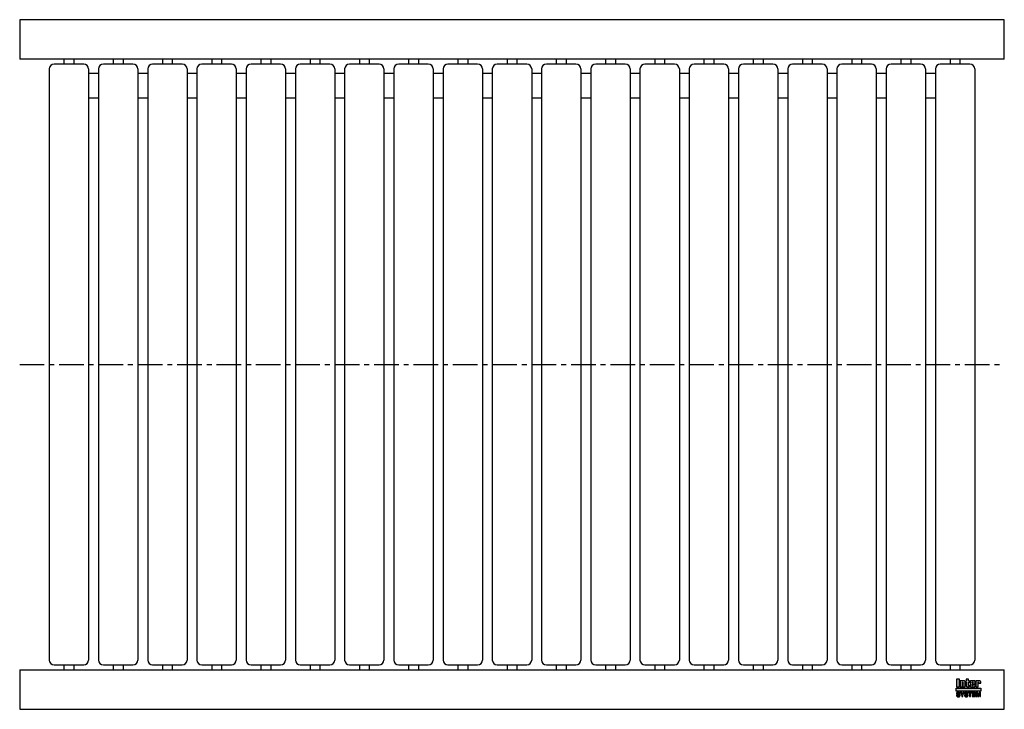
# Model space of a CAD drawing. Header units: millimetres. Extents: x 0 to 1000, y -350 to 350.
import ezdxf

# ---------------------------------------------------------------- set-up
doc = ezdxf.new("R2010")
doc.units = ezdxf.units.MM
doc.header["$LTSCALE"] = 20
doc.linetypes.add('CENTER', pattern=[2, 1.25, -0.25, 0.25, -0.25])
doc.layers.get('0').update_dxf_attribs({"linetype": 'CONTINUOUS', "lineweight": 50})
for name, color, linetype, lineweight in [('Centre Lines', 4, 'CENTER', 25), ('Frame', 1, 'CONTINUOUS', 25), ('Midi', 70, 'CONTINUOUS', 25), ('Rollers', 7, 'CONTINUOUS', 25)]:
    doc.layers.add(name, color=color, linetype=linetype, lineweight=lineweight)

# ---------------------------------------------------------------- blocks, each defined once
blk = doc.blocks.new('A$C156465B1')
at = {"layer": 'Rollers'}
for p, q in [((35, 305), (5, 305)), ((15, 310), (15, 305)), ((25, 310), (25, 305)), ((0, 300), (0, -300)), ((40, 300), (40, -300)), ((5, -305), (35, -305)), ((15, -305), (15, -310)), ((25, -305), (25, -310))]:
    blk.add_line(p, q, dxfattribs=at)
for centre, start, end in [((5, 300), 90, 180), ((35, 300), 0, 90), ((5, -300), 180, 270), ((35, -300), 270, 0)]:
    blk.add_arc(centre, 5, start, end, dxfattribs=at)

msp = doc.modelspace()

# ---------------------------------------------------------------- hatches: boundary and pattern name
at = {"layer": 'Frame'}
h = msp.add_hatch(color=254, dxfattribs=at)
h.paths.add_polyline_path([(973.3, -322.7), (973.3, -322.6), (973.4, -322.6), (973.4, -322.5), (973.4, -322.5), (973.5, -322.5), (973.6, -322.5), (973.7, -322.5), (973.7, -322.5), (973.8, -322.5), (973.8, -322.6), (973.9, -322.6), (973.9, -322.7), (973.9, -322.8), (973.9, -322.9), (973.9, -323.5), (976.1, -323.5), (976.1, -322.8), (976.1, -322.6), (976.1, -322.4), (976.1, -322.2), (976, -322), (975.9, -321.9), (975.9, -321.7), (975.8, -321.6), (975.7, -321.5), (975.6, -321.4), (975.5, -321.3), (975.4, -321.2), (975.2, -321.1), (975.1, -321.1), (974.9, -321), (974.7, -321), (974.6, -321), (974.5, -321), (974.4, -321), (974.3, -321), (974.2, -321), (974.1, -321.1), (974, -321.1), (973.9, -321.1), (973.9, -321.1), (973.8, -321.1), (973.7, -321.2), (973.6, -321.2), (973.5, -321.2), (973.5, -321.3), (973.4, -321.3), (973.3, -321.4), (973.2, -321.4), (973.2, -321), (971, -321), (971, -327.3), (973.3, -327.3), (973.3, -322.9), (973.3, -322.8)])
h.paths.add_polyline_path([(970.4, -322.5), (970.4, -322.3), (970.4, -322.1), (970.4, -321.9), (970.4, -321.8), (970.3, -321.7), (970.3, -321.5), (970.2, -321.4), (970.1, -321.3), (970, -321.3), (969.9, -321.2), (969.8, -321.1), (969.6, -321.1), (969.5, -321.1), (969.3, -321), (969.1, -321), (968.9, -321), (966.7, -321), (966.5, -321), (966.3, -321), (966.1, -321.1), (965.9, -321.1), (965.8, -321.1), (965.7, -321.2), (965.6, -321.3), (965.5, -321.3), (965.4, -321.4), (965.3, -321.5), (965.3, -321.7), (965.2, -321.8), (965.2, -321.9), (965.2, -322.1), (965.2, -322.3), (965.2, -322.5), (965.2, -325.9), (965.2, -326.1), (965.2, -326.3), (965.2, -326.4), (965.2, -326.6), (965.3, -326.7), (965.3, -326.8), (965.4, -326.9), (965.5, -327), (965.6, -327.1), (965.7, -327.1), (965.8, -327.2), (965.9, -327.2), (966.1, -327.3), (966.3, -327.3), (966.5, -327.3), (966.7, -327.3), (968.9, -327.3), (969.1, -327.3), (969.3, -327.3), (969.5, -327.3), (969.6, -327.2), (969.8, -327.2), (969.9, -327.1), (970, -327.1), (970.1, -327), (970.2, -326.9), (970.3, -326.8), (970.3, -326.7), (970.4, -326.6), (970.4, -326.4), (970.4, -326.3), (970.4, -326.1), (970.4, -325.9), (970.4, -324.8), (968.1, -324.8), (968.1, -325.6), (968.1, -325.8), (968.1, -325.8), (968.1, -325.9), (968, -326), (968, -326), (967.9, -326.1), (967.9, -326.1), (967.8, -326.1), (967.7, -326.1), (967.7, -326.1), (967.6, -326), (967.6, -326), (967.5, -325.9), (967.5, -325.8), (967.5, -325.8), (967.5, -325.6), (967.5, -324.3), (970.4, -324.3)])
h.paths.add_polyline_path([(968.1, -323.2), (967.5, -323.2), (967.5, -322.7), (967.5, -322.6), (967.5, -322.5), (967.5, -322.4), (967.5, -322.3), (967.6, -322.3), (967.6, -322.2), (967.7, -322.2), (967.8, -322.2), (967.9, -322.2), (968, -322.2), (968, -322.3), (968.1, -322.3), (968.1, -322.4), (968.1, -322.5), (968.1, -322.6), (968.1, -322.7)], flags=16)
h.paths.add_polyline_path([(963.7, -322.3), (964.6, -322.3), (964.6, -321), (963.7, -321), (963.7, -319.3), (961.4, -319.3), (961.4, -321), (960.8, -321), (960.8, -322.3), (961.4, -322.3), (961.4, -325.9), (961.4, -326.1), (961.4, -326.2), (961.4, -326.4), (961.5, -326.5), (961.5, -326.7), (961.6, -326.8), (961.6, -326.9), (961.7, -327), (961.8, -327), (961.9, -327.1), (962, -327.2), (962.2, -327.2), (962.3, -327.2), (962.5, -327.3), (962.7, -327.3), (962.9, -327.3), (964.6, -327.3), (964.6, -326.1), (964.2, -326.1), (964.1, -326.1), (964, -326.1), (963.9, -326.1), (963.8, -326), (963.8, -326), (963.7, -325.9), (963.7, -325.9), (963.7, -325.8)])
h.paths.add_polyline_path([(960.3, -322.8), (960.3, -322.6), (960.3, -322.4), (960.3, -322.2), (960.2, -322), (960.2, -321.9), (960.1, -321.7), (960, -321.6), (959.9, -321.5), (959.8, -321.4), (959.7, -321.3), (959.5, -321.2), (959.4, -321.1), (959.3, -321.1), (959.1, -321), (958.9, -321), (958.7, -321), (958.6, -321), (958.5, -321), (958.4, -321), (958.3, -321), (958.3, -321.1), (958.2, -321.1), (958.1, -321.1), (958, -321.1), (957.9, -321.1), (957.8, -321.2), (957.7, -321.2), (957.6, -321.2), (957.6, -321.3), (957.5, -321.3), (957.4, -321.4), (957.3, -321.4), (957.3, -321), (955.1, -321), (955.1, -327.3), (957.4, -327.3), (957.4, -322.9), (957.4, -322.8), (957.4, -322.7), (957.4, -322.6), (957.5, -322.6), (957.5, -322.5), (957.5, -322.5), (957.6, -322.5), (957.7, -322.5), (957.8, -322.5), (957.8, -322.5), (957.9, -322.5), (958, -322.6), (958, -322.6), (958, -322.7), (958, -322.8), (958, -322.9), (958, -327.3), (960.3, -327.3)])
h.paths.add_polyline_path([(954.4, -319.3), (951.3, -319.3), (951.3, -327.3), (954.4, -327.3)])
msp.add_hatch(color=1, dxfattribs=at).paths.add_polyline_path([(976.2, -331.6), (976.2, -328.4), (951.2, -328.4), (951.2, -331.6)])
h = msp.add_hatch(color=7, dxfattribs=at)
h.paths.add_polyline_path([(972.8, -332.7), (971.5, -332.7), (971.5, -337.1), (972.3, -337.1), (972.3, -333.4), (972.4, -333.4), (973.2, -337.1), (974.1, -337.1), (974.9, -333.4), (975, -333.4), (975, -337.1), (975.8, -337.1), (975.8, -332.7), (974.5, -332.7), (973.7, -336.2)])
h.paths.add_polyline_path([(970.8, -332.7), (967.5, -332.7), (967.5, -337.1), (970.9, -337.1), (970.9, -336.4), (968.4, -336.4), (968.4, -335.2), (970.6, -335.2), (970.6, -334.4), (968.4, -334.4), (968.4, -333.4), (970.8, -333.4)])
h.paths.add_polyline_path([(967.1, -332.7), (963.4, -332.7), (963.4, -333.4), (964.7, -333.4), (964.7, -337.1), (965.7, -337.1), (965.7, -333.4), (967.1, -333.4)])
h.paths.add_polyline_path([(962.5, -332.9), (962.3, -332.8), (962.2, -332.7), (962, -332.6), (961.8, -332.6), (961.5, -332.6), (961.3, -332.6), (961.1, -332.6), (960.9, -332.6), (960.7, -332.6), (960.6, -332.7), (960.4, -332.7), (960.3, -332.8), (960.2, -332.8), (960, -332.9), (959.9, -333), (959.9, -333.1), (959.8, -333.2), (959.7, -333.3), (959.7, -333.5), (959.6, -333.6), (959.6, -333.8), (959.6, -333.9), (959.6, -334.1), (959.6, -334.2), (959.6, -334.4), (959.7, -334.5), (959.8, -334.6), (959.8, -334.7), (959.9, -334.8), (960, -334.9), (960.1, -335), (960.2, -335), (960.3, -335.1), (960.5, -335.1), (960.6, -335.2), (960.8, -335.2), (960.9, -335.2), (961, -335.3), (961.1, -335.3), (961.2, -335.3), (961.2, -335.3), (961.3, -335.3), (961.3, -335.3), (961.4, -335.3), (961.4, -335.3), (961.5, -335.4), (961.7, -335.4), (961.8, -335.4), (962, -335.5), (962.1, -335.5), (962.2, -335.6), (962.3, -335.7), (962.3, -335.8), (962.3, -335.9), (962.3, -336.1), (962.2, -336.2), (962.1, -336.3), (962, -336.4), (961.8, -336.4), (961.7, -336.5), (961.5, -336.5), (961.3, -336.5), (961.2, -336.5), (961, -336.5), (960.8, -336.4), (960.7, -336.3), (960.6, -336.2), (960.5, -336.1), (960.4, -336), (960.4, -335.8), (959.5, -335.8), (959.5, -336), (959.6, -336.2), (959.6, -336.3), (959.7, -336.5), (959.8, -336.6), (959.9, -336.7), (960, -336.8), (960.1, -336.9), (960.2, -337), (960.4, -337.1), (960.5, -337.1), (960.7, -337.2), (960.9, -337.2), (961.1, -337.3), (961.3, -337.3), (961.5, -337.3), (961.6, -337.3), (961.6, -337.3), (961.8, -337.3), (961.9, -337.2), (962, -337.2), (962.2, -337.2), (962.3, -337.1), (962.5, -337), (962.6, -337), (962.7, -336.9), (962.9, -336.7), (963, -336.6), (963.1, -336.4), (963.1, -336.3), (963.2, -336.1), (963.2, -335.8), (963.2, -335.7), (963.2, -335.5), (963.2, -335.4), (963.1, -335.3), (963.1, -335.2), (963, -335.1), (963, -335.1), (962.9, -335), (962.8, -334.9), (962.7, -334.8), (962.6, -334.8), (962.5, -334.7), (962.4, -334.7), (962.2, -334.7), (962.1, -334.6), (961.9, -334.6), (961.8, -334.6), (961.8, -334.5), (961.7, -334.5), (961.6, -334.5), (961.6, -334.5), (961.5, -334.5), (961.4, -334.4), (961.3, -334.4), (961.3, -334.4), (961.2, -334.4), (961.1, -334.4), (961.1, -334.4), (961, -334.4), (960.9, -334.3), (960.9, -334.3), (960.8, -334.3), (960.7, -334.3), (960.6, -334.2), (960.6, -334.2), (960.5, -334.1), (960.5, -334), (960.5, -334), (960.5, -333.9), (960.4, -333.8), (960.5, -333.7), (960.5, -333.6), (960.6, -333.5), (960.7, -333.4), (960.8, -333.4), (961, -333.4), (961.1, -333.3), (961.2, -333.3), (961.4, -333.3), (961.6, -333.4), (961.7, -333.4), (961.9, -333.5), (962, -333.5), (962.1, -333.7), (962.1, -333.8), (962.2, -334), (963.1, -334), (963.1, -333.9), (963, -333.7), (963, -333.6), (963, -333.5), (962.9, -333.4), (962.9, -333.3), (962.8, -333.2), (962.7, -333), (962.6, -332.9)])
h.paths.add_polyline_path([(959.3, -332.7), (958.3, -332.7), (957.4, -334.6), (956.4, -332.7), (955.3, -332.7), (956.9, -335.5), (956.9, -337.1), (957.8, -337.1), (957.8, -335.5)])
h.paths.add_polyline_path([(954.4, -332.9), (954.2, -332.8), (954.1, -332.7), (953.9, -332.6), (953.7, -332.6), (953.5, -332.6), (953.2, -332.6), (953, -332.6), (952.8, -332.6), (952.7, -332.6), (952.5, -332.7), (952.4, -332.7), (952.2, -332.8), (952.1, -332.8), (952, -332.9), (951.9, -333), (951.8, -333.1), (951.7, -333.2), (951.6, -333.3), (951.6, -333.5), (951.6, -333.6), (951.5, -333.8), (951.5, -333.9), (951.5, -334.1), (951.5, -334.2), (951.6, -334.4), (951.6, -334.5), (951.7, -334.6), (951.7, -334.7), (951.8, -334.8), (951.9, -334.9), (952, -335), (952.2, -335), (952.3, -335.1), (952.4, -335.1), (952.5, -335.2), (952.7, -335.2), (952.8, -335.2), (953, -335.3), (953, -335.3), (953.1, -335.3), (953.1, -335.3), (953.2, -335.3), (953.3, -335.3), (953.3, -335.3), (953.4, -335.3), (953.4, -335.4), (953.6, -335.4), (953.7, -335.4), (953.9, -335.5), (954, -335.5), (954.1, -335.6), (954.2, -335.7), (954.2, -335.8), (954.2, -335.9), (954.2, -336.1), (954.1, -336.2), (954, -336.3), (953.9, -336.4), (953.8, -336.4), (953.6, -336.5), (953.4, -336.5), (953.2, -336.5), (953.1, -336.5), (952.9, -336.5), (952.8, -336.4), (952.6, -336.3), (952.5, -336.2), (952.4, -336.1), (952.4, -336), (952.4, -335.8), (951.5, -335.8), (951.5, -336), (951.5, -336.2), (951.5, -336.3), (951.6, -336.5), (951.7, -336.6), (951.8, -336.7), (951.9, -336.8), (952, -336.9), (952.1, -337), (952.3, -337.1), (952.5, -337.1), (952.6, -337.2), (952.8, -337.2), (953, -337.3), (953.2, -337.3), (953.4, -337.3), (953.5, -337.3), (953.6, -337.3), (953.7, -337.3), (953.8, -337.2), (954, -337.2), (954.1, -337.2), (954.3, -337.1), (954.4, -337), (954.5, -337), (954.7, -336.9), (954.8, -336.7), (954.9, -336.6), (955, -336.4), (955.1, -336.3), (955.1, -336.1), (955.1, -335.8), (955.1, -335.7), (955.1, -335.5), (955.1, -335.4), (955.1, -335.3), (955, -335.2), (955, -335.1), (954.9, -335.1), (954.8, -335), (954.7, -334.9), (954.6, -334.8), (954.5, -334.8), (954.4, -334.7), (954.3, -334.7), (954.1, -334.7), (954, -334.6), (953.8, -334.6), (953.8, -334.6), (953.7, -334.5), (953.6, -334.5), (953.6, -334.5), (953.5, -334.5), (953.4, -334.5), (953.3, -334.4), (953.3, -334.4), (953.2, -334.4), (953.1, -334.4), (953.1, -334.4), (953, -334.4), (952.9, -334.4), (952.9, -334.3), (952.8, -334.3), (952.7, -334.3), (952.6, -334.3), (952.6, -334.2), (952.5, -334.2), (952.5, -334.1), (952.4, -334), (952.4, -334), (952.4, -333.9), (952.4, -333.8), (952.4, -333.7), (952.5, -333.6), (952.6, -333.5), (952.7, -333.4), (952.8, -333.4), (952.9, -333.4), (953, -333.3), (953.2, -333.3), (953.3, -333.3), (953.5, -333.4), (953.7, -333.4), (953.8, -333.5), (953.9, -333.5), (954, -333.7), (954.1, -333.8), (954.1, -334), (955, -334), (955, -333.9), (955, -333.7), (955, -333.6), (954.9, -333.5), (954.9, -333.4), (954.8, -333.3), (954.7, -333.2), (954.6, -333), (954.5, -332.9)])

# ---------------------------------------------------------------- linework, layer by layer
at = {"layer": 'Centre Lines'}
msp.add_line((0, 0), (1000, 0), dxfattribs=at)
at = {"layer": 'Frame', "color": 7, "linetype": 'Continuous'}
for p, q in [((951.3, -319.3), (951.3, -327.3)), ((954.4, -319.3), (951.3, -319.3)), ((954.4, -327.3), (954.4, -319.3)), ((963.7, -319.3), (961.4, -319.3)), ((961.4, -319.3), (961.4, -321)), ((963.7, -321), (963.7, -319.3)), ((951.3, -327.3), (954.4, -327.3)), ((955.1, -321), (955.1, -327.3)), ((957.3, -321), (955.1, -321)), ((955.1, -327.3), (957.4, -327.3)), ((957.3, -321.4), (957.3, -321)), ((957.4, -321.4), (957.3, -321.4)), ((957.5, -321.3), (957.4, -321.4)), ((957.4, -322.7), (957.4, -322.6)), ((957.4, -322.6), (957.5, -322.6)), ((957.4, -322.8), (957.4, -322.7)), ((957.4, -322.9), (957.4, -322.8)), ((957.4, -327.3), (957.4, -322.9)), ((957.6, -321.3), (957.5, -321.3)), ((957.5, -322.6), (957.5, -322.5)), ((957.5, -322.5), (957.5, -322.5)), ((957.5, -322.5), (957.6, -322.5)), ((957.7, -321.2), (957.6, -321.2)), ((957.6, -321.2), (957.6, -321.3)), ((957.6, -322.5), (957.7, -322.5)), ((957.8, -321.2), (957.7, -321.2)), ((957.7, -322.5), (957.8, -322.5)), ((957.9, -321.1), (957.8, -321.2)), ((957.8, -322.5), (957.8, -322.5)), ((957.8, -322.5), (957.9, -322.5)), ((958, -321.1), (957.9, -321.1)), ((957.9, -322.5), (958, -322.6)), ((958.1, -321.1), (958, -321.1)), ((958, -322.6), (958, -322.7)), ((958, -322.6), (958, -322.6)), ((958, -322.7), (958, -322.8)), ((958, -322.8), (958, -322.9)), ((958, -322.9), (958, -327.3)), ((958, -327.3), (960.3, -327.3)), ((958.2, -321.1), (958.1, -321.1)), ((958.3, -321.1), (958.2, -321.1)), ((958.4, -321), (958.3, -321)), ((958.3, -321), (958.3, -321.1)), ((958.5, -321), (958.4, -321)), ((958.6, -321), (958.5, -321)), ((958.7, -321), (958.6, -321)), ((958.9, -321), (958.7, -321)), ((959.1, -321), (958.9, -321)), ((959.3, -321.1), (959.1, -321)), ((959.4, -321.1), (959.3, -321.1)), ((959.5, -321.2), (959.4, -321.1)), ((959.7, -321.3), (959.5, -321.2)), ((959.8, -321.4), (959.7, -321.3)), ((959.9, -321.5), (959.8, -321.4)), ((960, -321.6), (959.9, -321.5)), ((960.1, -321.7), (960, -321.6)), ((960.2, -321.9), (960.1, -321.7)), ((960.2, -322), (960.2, -321.9)), ((960.3, -322.2), (960.2, -322)), ((960.3, -322.4), (960.3, -322.2)), ((960.3, -322.6), (960.3, -322.4)), ((960.3, -322.8), (960.3, -322.6)), ((960.3, -327.3), (960.3, -322.8)), ((961.4, -321), (960.8, -321)), ((960.8, -321), (960.8, -322.3)), ((960.8, -322.3), (961.4, -322.3)), ((961.4, -322.3), (961.4, -325.9)), ((961.4, -325.9), (961.4, -326.1)), ((961.4, -326.1), (961.4, -326.2)), ((961.4, -326.2), (961.4, -326.4)), ((961.4, -326.4), (961.5, -326.5)), ((961.5, -326.5), (961.5, -326.7)), ((961.5, -326.7), (961.6, -326.8)), ((961.6, -326.8), (961.6, -326.9)), ((961.6, -326.9), (961.7, -327)), ((961.7, -327), (961.8, -327)), ((961.8, -327), (961.9, -327.1)), ((961.9, -327.1), (962, -327.2)), ((962, -327.2), (962.2, -327.2)), ((962.2, -327.2), (962.3, -327.2)), ((962.3, -327.2), (962.5, -327.3)), ((962.5, -327.3), (962.7, -327.3)), ((962.7, -327.3), (962.9, -327.3)), ((962.9, -327.3), (964.6, -327.3)), ((964.6, -321), (963.7, -321)), ((963.7, -325.8), (963.7, -322.3)), ((963.7, -322.3), (964.6, -322.3)), ((963.7, -325.9), (963.7, -325.8)), ((963.8, -326), (963.7, -325.9)), ((963.7, -325.9), (963.7, -325.9)), ((963.9, -326.1), (963.8, -326)), ((963.8, -326), (963.8, -326)), ((964, -326.1), (963.9, -326.1)), ((964.1, -326.1), (964, -326.1)), ((964.2, -326.1), (964.1, -326.1)), ((964.6, -326.1), (964.2, -326.1)), ((964.6, -322.3), (964.6, -321)), ((964.6, -327.3), (964.6, -326.1)), ((965.3, -321.7), (965.2, -321.8)), ((965.2, -321.8), (965.2, -321.9)), ((965.2, -321.9), (965.2, -322.1)), ((965.2, -322.1), (965.2, -322.3)), ((965.2, -322.3), (965.2, -322.5)), ((965.2, -322.5), (965.2, -325.9)), ((965.2, -325.9), (965.2, -326.1)), ((965.2, -326.1), (965.2, -326.3)), ((965.2, -326.3), (965.2, -326.4)), ((965.2, -326.4), (965.2, -326.6)), ((965.2, -326.6), (965.3, -326.7)), ((965.4, -321.4), (965.3, -321.5)), ((965.3, -321.5), (965.3, -321.7)), ((965.3, -326.7), (965.3, -326.8)), ((965.3, -326.8), (965.4, -326.9)), ((965.5, -321.3), (965.4, -321.4)), ((965.4, -326.9), (965.5, -327)), ((965.6, -321.3), (965.5, -321.3)), ((965.5, -327), (965.6, -327.1)), ((965.7, -321.2), (965.6, -321.3)), ((965.6, -327.1), (965.7, -327.1)), ((965.8, -321.1), (965.7, -321.2)), ((965.7, -327.1), (965.8, -327.2)), ((965.9, -321.1), (965.8, -321.1)), ((965.8, -327.2), (965.9, -327.2)), ((966.1, -321.1), (965.9, -321.1)), ((965.9, -327.2), (966.1, -327.3)), ((966.3, -321), (966.1, -321.1)), ((966.1, -327.3), (966.3, -327.3)), ((966.5, -321), (966.3, -321)), ((966.3, -327.3), (966.5, -327.3)), ((966.7, -321), (966.5, -321)), ((966.5, -327.3), (966.7, -327.3)), ((968.9, -321), (966.7, -321)), ((966.7, -327.3), (968.9, -327.3)), ((967.5, -322.4), (967.5, -322.3)), ((967.5, -322.3), (967.6, -322.3)), ((967.5, -322.5), (967.5, -322.4)), ((967.5, -322.6), (967.5, -322.5)), ((967.5, -322.7), (967.5, -322.6)), ((967.5, -323.2), (967.5, -322.7)), ((968.1, -323.2), (967.5, -323.2)), ((967.5, -325.6), (967.5, -324.3)), ((967.5, -324.3), (970.4, -324.3)), ((967.5, -325.8), (967.5, -325.6)), ((967.5, -325.9), (967.5, -325.8)), ((967.5, -325.8), (967.5, -325.8)), ((967.6, -326), (967.5, -325.9)), ((967.6, -322.3), (967.6, -322.2)), ((967.6, -322.2), (967.7, -322.2)), ((967.7, -326.1), (967.6, -326)), ((967.6, -326), (967.6, -326)), ((967.7, -322.2), (967.8, -322.2)), ((967.8, -326.1), (967.7, -326.1)), ((967.7, -326.1), (967.7, -326.1)), ((967.8, -322.2), (967.9, -322.2)), ((967.9, -326.1), (967.8, -326.1)), ((967.9, -322.2), (968, -322.2)), ((968, -326), (967.9, -326.1)), ((967.9, -326.1), (967.9, -326.1)), ((968, -322.2), (968, -322.3)), ((968, -322.3), (968.1, -322.3)), ((968.1, -325.9), (968, -326)), ((968, -326), (968, -326)), ((968.1, -322.3), (968.1, -322.4)), ((968.1, -322.4), (968.1, -322.5)), ((968.1, -322.5), (968.1, -322.6)), ((968.1, -322.6), (968.1, -322.7)), ((968.1, -322.7), (968.1, -323.2)), ((968.1, -324.8), (968.1, -325.6)), ((970.4, -324.8), (968.1, -324.8)), ((968.1, -325.6), (968.1, -325.8)), ((968.1, -325.8), (968.1, -325.8)), ((968.1, -325.8), (968.1, -325.9)), ((969.1, -321), (968.9, -321)), ((968.9, -327.3), (969.1, -327.3)), ((969.3, -321), (969.1, -321)), ((969.1, -327.3), (969.3, -327.3)), ((969.5, -321.1), (969.3, -321)), ((969.3, -327.3), (969.5, -327.3)), ((969.6, -321.1), (969.5, -321.1)), ((969.5, -327.3), (969.6, -327.2)), ((969.8, -321.1), (969.6, -321.1)), ((969.6, -327.2), (969.8, -327.2)), ((969.9, -321.2), (969.8, -321.1)), ((969.8, -327.2), (969.9, -327.1)), ((970, -321.3), (969.9, -321.2)), ((969.9, -327.1), (970, -327.1)), ((970.1, -321.3), (970, -321.3)), ((970, -327.1), (970.1, -327)), ((970.2, -321.4), (970.1, -321.3)), ((970.1, -327), (970.2, -326.9)), ((970.3, -321.5), (970.2, -321.4)), ((970.2, -326.9), (970.3, -326.8)), ((970.3, -321.7), (970.3, -321.5)), ((970.4, -321.8), (970.3, -321.7)), ((970.3, -326.7), (970.4, -326.6)), ((970.3, -326.8), (970.3, -326.7)), ((970.4, -321.9), (970.4, -321.8)), ((970.4, -322.1), (970.4, -321.9)), ((970.4, -322.3), (970.4, -322.1)), ((970.4, -322.5), (970.4, -322.3)), ((970.4, -324.3), (970.4, -322.5)), ((970.4, -325.9), (970.4, -324.8)), ((970.4, -326.1), (970.4, -325.9)), ((970.4, -326.3), (970.4, -326.1)), ((970.4, -326.4), (970.4, -326.3)), ((970.4, -326.6), (970.4, -326.4)), ((971, -321), (971, -327.3)), ((973.2, -321), (971, -321)), ((971, -327.3), (973.3, -327.3)), ((973.2, -321.4), (973.2, -321)), ((973.3, -321.4), (973.2, -321.4)), ((973.4, -321.3), (973.3, -321.4)), ((973.3, -322.7), (973.3, -322.6)), ((973.3, -322.6), (973.4, -322.6)), ((973.3, -322.8), (973.3, -322.7)), ((973.3, -322.9), (973.3, -322.8)), ((973.3, -327.3), (973.3, -322.9)), ((973.5, -321.3), (973.4, -321.3)), ((973.4, -322.6), (973.4, -322.5)), ((973.4, -322.5), (973.4, -322.5)), ((973.4, -322.5), (973.5, -322.5)), ((973.6, -321.2), (973.5, -321.2)), ((973.5, -321.2), (973.5, -321.3)), ((973.5, -322.5), (973.6, -322.5)), ((973.7, -321.2), (973.6, -321.2)), ((973.6, -322.5), (973.7, -322.5)), ((973.8, -321.1), (973.7, -321.2)), ((973.7, -322.5), (973.7, -322.5)), ((973.7, -322.5), (973.8, -322.5)), ((973.9, -321.1), (973.8, -321.1)), ((973.8, -322.5), (973.8, -322.6)), ((973.8, -322.6), (973.9, -322.6)), ((974, -321.1), (973.9, -321.1)), ((973.9, -321.1), (973.9, -321.1)), ((973.9, -322.6), (973.9, -322.7)), ((973.9, -322.7), (973.9, -322.8)), ((973.9, -322.8), (973.9, -322.9)), ((973.9, -322.9), (973.9, -323.5)), ((973.9, -323.5), (976.1, -323.5)), ((974.1, -321.1), (974, -321.1)), ((974.2, -321), (974.1, -321.1)), ((974.3, -321), (974.2, -321)), ((974.4, -321), (974.3, -321)), ((974.5, -321), (974.4, -321)), ((974.6, -321), (974.5, -321)), ((974.7, -321), (974.6, -321)), ((974.9, -321), (974.7, -321)), ((975.1, -321.1), (974.9, -321)), ((975.2, -321.1), (975.1, -321.1)), ((975.4, -321.2), (975.2, -321.1)), ((975.5, -321.3), (975.4, -321.2)), ((975.6, -321.4), (975.5, -321.3)), ((975.7, -321.5), (975.6, -321.4)), ((975.8, -321.6), (975.7, -321.5)), ((975.9, -321.7), (975.8, -321.6)), ((975.9, -321.9), (975.9, -321.7)), ((976, -322), (975.9, -321.9)), ((976.1, -322.2), (976, -322)), ((976.1, -322.4), (976.1, -322.2)), ((976.1, -322.6), (976.1, -322.4)), ((976.1, -322.8), (976.1, -322.6)), ((976.1, -323.5), (976.1, -322.8)), ((951.6, -333.6), (951.5, -333.8)), ((951.5, -333.8), (951.5, -333.9)), ((951.5, -333.9), (951.5, -334.1)), ((951.5, -334.1), (951.5, -334.2)), ((951.5, -334.2), (951.6, -334.4)), ((951.5, -335.8), (951.5, -336)), ((952.4, -335.8), (951.5, -335.8)), ((951.5, -336), (951.5, -336.2)), ((951.5, -336.2), (951.5, -336.3)), ((951.5, -336.3), (951.6, -336.5)), ((951.7, -333.2), (951.6, -333.3)), ((951.6, -333.3), (951.6, -333.5)), ((951.6, -333.5), (951.6, -333.6)), ((951.6, -334.4), (951.6, -334.5)), ((951.6, -334.5), (951.7, -334.6)), ((951.6, -336.5), (951.7, -336.6)), ((951.8, -333.1), (951.7, -333.2)), ((951.7, -334.6), (951.7, -334.7)), ((951.7, -334.7), (951.8, -334.8)), ((951.7, -336.6), (951.8, -336.7)), ((951.9, -333), (951.8, -333.1)), ((951.8, -334.8), (951.9, -334.9)), ((951.8, -336.7), (951.9, -336.8)), ((952, -332.9), (951.9, -333)), ((951.9, -334.9), (952, -335)), ((951.9, -336.8), (952, -336.9)), ((952.1, -332.8), (952, -332.9)), ((952, -335), (952.2, -335)), ((952, -336.9), (952.1, -337)), ((952.2, -332.8), (952.1, -332.8)), ((952.1, -337), (952.3, -337.1)), ((952.4, -332.7), (952.2, -332.8)), ((952.2, -335), (952.3, -335.1)), ((952.3, -335.1), (952.4, -335.1)), ((952.3, -337.1), (952.5, -337.1)), ((952.5, -332.7), (952.4, -332.7)), ((952.4, -333.7), (952.5, -333.6)), ((952.4, -333.8), (952.4, -333.7)), ((952.4, -333.9), (952.4, -333.8)), ((952.4, -334), (952.4, -333.9)), ((952.5, -334.1), (952.4, -334)), ((952.4, -334), (952.4, -334)), ((952.4, -335.1), (952.5, -335.2)), ((952.4, -336), (952.4, -335.8)), ((952.4, -336.1), (952.4, -336)), ((952.5, -336.2), (952.4, -336.1)), ((952.7, -332.6), (952.5, -332.7)), ((952.5, -333.6), (952.6, -333.5)), ((952.5, -334.2), (952.5, -334.1)), ((952.6, -334.2), (952.5, -334.2)), ((952.5, -335.2), (952.7, -335.2)), ((952.6, -336.3), (952.5, -336.2)), ((952.5, -337.1), (952.6, -337.2)), ((952.6, -333.5), (952.7, -333.4)), ((952.6, -334.3), (952.6, -334.2)), ((952.7, -334.3), (952.6, -334.3)), ((952.8, -336.4), (952.6, -336.3)), ((952.6, -337.2), (952.8, -337.2)), ((952.8, -332.6), (952.7, -332.6)), ((952.7, -333.4), (952.8, -333.4)), ((952.8, -334.3), (952.7, -334.3)), ((952.7, -335.2), (952.8, -335.2)), ((953, -332.6), (952.8, -332.6)), ((952.8, -333.4), (952.9, -333.4)), ((952.9, -334.3), (952.8, -334.3)), ((952.8, -335.2), (953, -335.3)), ((952.9, -336.5), (952.8, -336.4)), ((952.8, -337.2), (953, -337.3)), ((952.9, -333.4), (953, -333.3)), ((952.9, -334.4), (952.9, -334.3)), ((953, -334.4), (952.9, -334.4)), ((953.1, -336.5), (952.9, -336.5)), ((953.2, -332.6), (953, -332.6)), ((953, -333.3), (953.2, -333.3)), ((953.1, -334.4), (953, -334.4)), ((953, -335.3), (953, -335.3)), ((953, -335.3), (953.1, -335.3)), ((953, -337.3), (953.2, -337.3)), ((953.2, -334.4), (953.1, -334.4)), ((953.1, -334.4), (953.1, -334.4)), ((953.1, -335.3), (953.1, -335.3)), ((953.1, -335.3), (953.2, -335.3)), ((953.2, -336.5), (953.1, -336.5)), ((953.5, -332.6), (953.2, -332.6)), ((953.2, -333.3), (953.3, -333.3)), ((953.3, -334.4), (953.2, -334.4)), ((953.2, -335.3), (953.3, -335.3)), ((953.4, -336.5), (953.2, -336.5)), ((953.2, -337.3), (953.4, -337.3)), ((953.3, -333.3), (953.5, -333.4)), ((953.4, -334.5), (953.3, -334.4)), ((953.3, -334.4), (953.3, -334.4)), ((953.3, -335.3), (953.3, -335.3)), ((953.3, -335.3), (953.4, -335.3)), ((953.5, -334.5), (953.4, -334.5)), ((953.4, -335.3), (953.4, -335.4)), ((953.4, -335.4), (953.6, -335.4)), ((953.6, -336.5), (953.4, -336.5)), ((953.4, -337.3), (953.5, -337.3)), ((953.7, -332.6), (953.5, -332.6)), ((953.5, -333.4), (953.7, -333.4)), ((953.6, -334.5), (953.5, -334.5)), ((953.5, -337.3), (953.6, -337.3)), ((953.7, -334.5), (953.6, -334.5)), ((953.6, -334.5), (953.6, -334.5)), ((953.6, -335.4), (953.7, -335.4)), ((953.8, -336.4), (953.6, -336.5)), ((953.6, -337.3), (953.7, -337.3)), ((953.9, -332.6), (953.7, -332.6)), ((953.7, -333.4), (953.8, -333.5)), ((953.8, -334.6), (953.7, -334.5)), ((953.7, -335.4), (953.9, -335.5)), ((953.7, -337.3), (953.8, -337.2)), ((953.8, -333.5), (953.9, -333.5)), ((954, -334.6), (953.8, -334.6)), ((953.8, -334.6), (953.8, -334.6)), ((953.9, -336.4), (953.8, -336.4)), ((953.8, -337.2), (954, -337.2)), ((954.1, -332.7), (953.9, -332.6)), ((953.9, -333.5), (954, -333.7)), ((953.9, -335.5), (954, -335.5)), ((954, -336.3), (953.9, -336.4)), ((954, -333.7), (954.1, -333.8)), ((954.1, -334.7), (954, -334.6)), ((954, -335.5), (954.1, -335.6)), ((954.1, -336.2), (954, -336.3)), ((954, -337.2), (954.1, -337.2)), ((954.2, -332.8), (954.1, -332.7)), ((954.1, -333.8), (954.1, -334)), ((954.1, -334), (955, -334)), ((954.3, -334.7), (954.1, -334.7)), ((954.1, -335.6), (954.2, -335.7)), ((954.2, -336.1), (954.1, -336.2)), ((954.1, -337.2), (954.3, -337.1)), ((954.4, -332.9), (954.2, -332.8)), ((954.2, -335.7), (954.2, -335.8)), ((954.2, -335.8), (954.2, -335.9)), ((954.2, -335.9), (954.2, -336.1)), ((954.4, -334.7), (954.3, -334.7)), ((954.3, -337.1), (954.4, -337)), ((954.5, -332.9), (954.4, -332.9)), ((954.5, -334.8), (954.4, -334.7)), ((954.4, -337), (954.5, -337)), ((954.6, -333), (954.5, -332.9)), ((954.6, -334.8), (954.5, -334.8)), ((954.5, -337), (954.7, -336.9)), ((954.7, -333.2), (954.6, -333)), ((954.7, -334.9), (954.6, -334.8)), ((954.8, -333.3), (954.7, -333.2)), ((954.8, -335), (954.7, -334.9)), ((954.7, -336.9), (954.8, -336.7)), ((954.9, -333.4), (954.8, -333.3)), ((954.9, -335.1), (954.8, -335)), ((954.8, -336.7), (954.9, -336.6)), ((954.9, -333.5), (954.9, -333.4)), ((955, -333.6), (954.9, -333.5)), ((955, -335.1), (954.9, -335.1)), ((954.9, -336.6), (955, -336.4)), ((955, -333.7), (955, -333.6)), ((955, -333.9), (955, -333.7)), ((955, -334), (955, -333.9)), ((955, -335.2), (955, -335.1)), ((955.1, -335.3), (955, -335.2)), ((955, -336.4), (955.1, -336.3)), ((955.1, -335.4), (955.1, -335.3)), ((955.1, -335.5), (955.1, -335.4)), ((955.1, -335.7), (955.1, -335.5)), ((955.1, -335.8), (955.1, -335.7)), ((955.1, -336.1), (955.1, -335.8)), ((955.1, -336.3), (955.1, -336.1)), ((955.3, -332.7), (956.9, -335.5)), ((956.4, -332.7), (955.3, -332.7)), ((957.4, -334.6), (956.4, -332.7)), ((956.9, -335.5), (956.9, -337.1)), ((956.9, -337.1), (957.8, -337.1)), ((958.3, -332.7), (957.4, -334.6)), ((957.8, -335.5), (959.3, -332.7)), ((957.8, -337.1), (957.8, -335.5)), ((959.3, -332.7), (958.3, -332.7)), ((959.5, -335.8), (959.5, -336)), ((960.4, -335.8), (959.5, -335.8)), ((959.5, -336), (959.6, -336.2)), ((959.7, -333.5), (959.6, -333.6)), ((959.6, -333.6), (959.6, -333.8)), ((959.6, -333.8), (959.6, -333.9)), ((959.6, -333.9), (959.6, -334.1)), ((959.6, -334.1), (959.6, -334.2)), ((959.6, -334.2), (959.6, -334.4)), ((959.6, -334.4), (959.7, -334.5)), ((959.6, -336.2), (959.6, -336.3)), ((959.6, -336.3), (959.7, -336.5)), ((959.8, -333.2), (959.7, -333.3)), ((959.7, -333.3), (959.7, -333.5)), ((959.7, -334.5), (959.8, -334.6)), ((959.7, -336.5), (959.8, -336.6)), ((959.9, -333.1), (959.8, -333.2)), ((959.8, -334.6), (959.8, -334.7)), ((959.8, -334.7), (959.9, -334.8)), ((959.8, -336.6), (959.9, -336.7)), ((960, -332.9), (959.9, -333)), ((959.9, -333), (959.9, -333.1)), ((959.9, -334.8), (960, -334.9)), ((959.9, -336.7), (960, -336.8)), ((960.2, -332.8), (960, -332.9)), ((960, -334.9), (960.1, -335)), ((960, -336.8), (960.1, -336.9)), ((960.1, -335), (960.2, -335)), ((960.1, -336.9), (960.2, -337)), ((960.3, -332.8), (960.2, -332.8)), ((960.2, -335), (960.3, -335.1)), ((960.2, -337), (960.4, -337.1)), ((960.4, -332.7), (960.3, -332.8)), ((960.3, -335.1), (960.5, -335.1)), ((960.6, -332.7), (960.4, -332.7)), ((960.4, -333.8), (960.5, -333.7)), ((960.5, -333.9), (960.4, -333.8)), ((960.4, -336), (960.4, -335.8)), ((960.5, -336.1), (960.4, -336)), ((960.4, -337.1), (960.5, -337.1)), ((960.5, -333.6), (960.6, -333.5)), ((960.5, -333.7), (960.5, -333.6)), ((960.5, -334), (960.5, -333.9)), ((960.5, -334.1), (960.5, -334)), ((960.5, -334), (960.5, -334)), ((960.6, -334.2), (960.5, -334.1)), ((960.5, -335.1), (960.6, -335.2)), ((960.6, -336.2), (960.5, -336.1)), ((960.5, -337.1), (960.7, -337.2)), ((960.7, -332.6), (960.6, -332.7)), ((960.6, -333.5), (960.7, -333.4)), ((960.7, -334.3), (960.6, -334.2)), ((960.6, -334.2), (960.6, -334.2)), ((960.6, -335.2), (960.8, -335.2)), ((960.7, -336.3), (960.6, -336.2)), ((960.9, -332.6), (960.7, -332.6)), ((960.7, -333.4), (960.8, -333.4)), ((960.8, -334.3), (960.7, -334.3)), ((960.8, -336.4), (960.7, -336.3)), ((960.7, -337.2), (960.9, -337.2)), ((960.8, -333.4), (961, -333.4)), ((960.9, -334.3), (960.8, -334.3)), ((960.8, -335.2), (960.9, -335.2)), ((961, -336.5), (960.8, -336.4)), ((961.1, -332.6), (960.9, -332.6)), ((961, -334.4), (960.9, -334.3)), ((960.9, -334.3), (960.9, -334.3)), ((960.9, -335.2), (961, -335.3)), ((960.9, -337.2), (961.1, -337.3)), ((961, -333.4), (961.1, -333.3)), ((961.1, -334.4), (961, -334.4)), ((961, -335.3), (961.1, -335.3)), ((961.2, -336.5), (961, -336.5)), ((961.3, -332.6), (961.1, -332.6)), ((961.1, -333.3), (961.2, -333.3)), ((961.2, -334.4), (961.1, -334.4)), ((961.1, -334.4), (961.1, -334.4)), ((961.1, -335.3), (961.2, -335.3)), ((961.1, -337.3), (961.3, -337.3)), ((961.2, -333.3), (961.4, -333.3)), ((961.3, -334.4), (961.2, -334.4)), ((961.2, -335.3), (961.2, -335.3)), ((961.2, -335.3), (961.3, -335.3)), ((961.3, -336.5), (961.2, -336.5)), ((961.5, -332.6), (961.3, -332.6)), ((961.3, -334.4), (961.3, -334.4)), ((961.4, -334.4), (961.3, -334.4)), ((961.3, -335.3), (961.3, -335.3)), ((961.3, -335.3), (961.4, -335.3)), ((961.5, -336.5), (961.3, -336.5)), ((961.3, -337.3), (961.5, -337.3)), ((961.4, -333.3), (961.6, -333.4)), ((961.5, -334.5), (961.4, -334.4)), ((961.4, -335.3), (961.4, -335.3)), ((961.4, -335.3), (961.5, -335.4)), ((961.8, -332.6), (961.5, -332.6)), ((961.6, -334.5), (961.5, -334.5)), ((961.5, -335.4), (961.7, -335.4)), ((961.7, -336.5), (961.5, -336.5)), ((961.5, -337.3), (961.6, -337.3)), ((961.6, -333.4), (961.7, -333.4)), ((961.7, -334.5), (961.6, -334.5)), ((961.6, -334.5), (961.6, -334.5)), ((961.6, -337.3), (961.8, -337.3)), ((961.6, -337.3), (961.6, -337.3)), ((961.7, -333.4), (961.9, -333.5)), ((961.8, -334.5), (961.7, -334.5)), ((961.7, -335.4), (961.8, -335.4)), ((961.8, -336.4), (961.7, -336.5)), ((962, -332.6), (961.8, -332.6)), ((961.8, -334.6), (961.8, -334.5)), ((961.9, -334.6), (961.8, -334.6)), ((961.8, -335.4), (962, -335.5)), ((962, -336.4), (961.8, -336.4)), ((961.8, -337.3), (961.9, -337.2)), ((961.9, -333.5), (962, -333.5)), ((962.1, -334.6), (961.9, -334.6)), ((961.9, -337.2), (962, -337.2)), ((962.2, -332.7), (962, -332.6)), ((962, -333.5), (962.1, -333.7)), ((962, -335.5), (962.1, -335.5)), ((962.1, -336.3), (962, -336.4)), ((962, -337.2), (962.2, -337.2)), ((962.1, -333.7), (962.1, -333.8)), ((962.1, -333.8), (962.2, -334)), ((962.2, -334.7), (962.1, -334.6)), ((962.1, -335.5), (962.2, -335.6)), ((962.2, -336.2), (962.1, -336.3)), ((962.3, -332.8), (962.2, -332.7)), ((962.2, -334), (963.1, -334)), ((962.4, -334.7), (962.2, -334.7)), ((962.2, -335.6), (962.3, -335.7)), ((962.3, -336.1), (962.2, -336.2)), ((962.2, -337.2), (962.3, -337.1)), ((962.5, -332.9), (962.3, -332.8)), ((962.3, -335.7), (962.3, -335.8)), ((962.3, -335.8), (962.3, -335.9)), ((962.3, -335.9), (962.3, -336.1)), ((962.3, -337.1), (962.5, -337)), ((962.5, -334.7), (962.4, -334.7)), ((962.6, -332.9), (962.5, -332.9)), ((962.6, -334.8), (962.5, -334.7)), ((962.5, -337), (962.6, -337)), ((962.7, -333), (962.6, -332.9)), ((962.7, -334.8), (962.6, -334.8)), ((962.6, -337), (962.7, -336.9)), ((962.8, -333.2), (962.7, -333)), ((962.8, -334.9), (962.7, -334.8)), ((962.7, -336.9), (962.9, -336.7)), ((962.9, -333.3), (962.8, -333.2)), ((962.9, -335), (962.8, -334.9)), ((962.9, -333.4), (962.9, -333.3)), ((963, -333.5), (962.9, -333.4)), ((963, -335.1), (962.9, -335)), ((962.9, -336.7), (963, -336.6)), ((963, -333.6), (963, -333.5)), ((963, -333.7), (963, -333.6)), ((963.1, -333.9), (963, -333.7)), ((963.1, -335.2), (963, -335.1)), ((963, -335.1), (963, -335.1)), ((963, -336.6), (963.1, -336.4)), ((963.1, -334), (963.1, -333.9)), ((963.1, -335.3), (963.1, -335.2)), ((963.2, -335.4), (963.1, -335.3)), ((963.1, -336.3), (963.2, -336.1)), ((963.1, -336.4), (963.1, -336.3)), ((963.2, -335.5), (963.2, -335.4)), ((963.2, -335.7), (963.2, -335.5)), ((963.2, -335.8), (963.2, -335.7)), ((963.2, -336.1), (963.2, -335.8)), ((967.1, -332.7), (963.4, -332.7)), ((963.4, -332.7), (963.4, -333.4)), ((963.4, -333.4), (964.7, -333.4)), ((964.7, -333.4), (964.7, -337.1)), ((964.7, -337.1), (965.7, -337.1)), ((965.7, -333.4), (967.1, -333.4)), ((965.7, -337.1), (965.7, -333.4)), ((967.1, -333.4), (967.1, -332.7)), ((967.5, -332.7), (967.5, -337.1)), ((970.8, -332.7), (967.5, -332.7)), ((967.5, -337.1), (970.9, -337.1)), ((968.4, -334.4), (968.4, -333.4)), ((968.4, -333.4), (970.8, -333.4)), ((970.6, -334.4), (968.4, -334.4)), ((968.4, -336.4), (968.4, -335.2)), ((968.4, -335.2), (970.6, -335.2)), ((970.9, -336.4), (968.4, -336.4)), ((970.6, -335.2), (970.6, -334.4)), ((970.8, -333.4), (970.8, -332.7)), ((970.9, -337.1), (970.9, -336.4)), ((971.5, -332.7), (971.5, -337.1)), ((972.8, -332.7), (971.5, -332.7)), ((971.5, -337.1), (972.3, -337.1)), ((972.3, -337.1), (972.3, -333.4)), ((972.3, -333.4), (972.4, -333.4)), ((972.4, -333.4), (973.2, -337.1)), ((973.7, -336.2), (972.8, -332.7)), ((973.2, -337.1), (974.1, -337.1)), ((974.5, -332.7), (973.7, -336.2)), ((973.7, -336.2), (973.7, -336.2)), ((974.1, -337.1), (974.9, -333.4)), ((975.8, -332.7), (974.5, -332.7)), ((974.9, -333.4), (975, -333.4)), ((975, -333.4), (975, -337.1)), ((975, -337.1), (975.8, -337.1)), ((975.8, -337.1), (975.8, -332.7))]:
    msp.add_line(p, q, dxfattribs=at)
at = {"layer": 'Frame', "color": 1, "linetype": 'Continuous'}
for p, q in [((951.2, -331.6), (951.2, -328.4)), ((951.2, -328.4), (976.2, -328.4)), ((976.2, -328.4), (976.2, -331.6)), ((976.2, -331.6), (951.2, -331.6))]:
    msp.add_line(p, q, dxfattribs=at)
at = {"layer": 'Midi'}
for p, q in [((1000, 350), (0, 350)), ((0, 350), (0, 310)), ((1000, 310), (1000, 350)), ((1000, 310), (0, 310)), ((80, 295.5), (70, 295.5)), ((130, 295.5), (120, 295.5)), ((180, 295.5), (170, 295.5)), ((230, 295.5), (220, 295.5)), ((280, 295.5), (270, 295.5)), ((330, 295.5), (320, 295.5)), ((380, 295.5), (370, 295.5)), ((430, 295.5), (420, 295.5)), ((480, 295.5), (470, 295.5)), ((530, 295.5), (520, 295.5)), ((580, 295.5), (570, 295.5)), ((630, 295.5), (620, 295.5)), ((680, 295.5), (670, 295.5)), ((730, 295.5), (720, 295.5)), ((780, 295.5), (770, 295.5)), ((830, 295.5), (820, 295.5)), ((880, 295.5), (870, 295.5)), ((930, 295.5), (920, 295.5)), ((80, 270.5), (70, 270.5)), ((130, 270.5), (120, 270.5)), ((180, 270.5), (170, 270.5)), ((230, 270.5), (220, 270.5)), ((280, 270.5), (270, 270.5)), ((330, 270.5), (320, 270.5)), ((380, 270.5), (370, 270.5)), ((430, 270.5), (420, 270.5)), ((480, 270.5), (470, 270.5)), ((530, 270.5), (520, 270.5)), ((580, 270.5), (570, 270.5)), ((630, 270.5), (620, 270.5)), ((680, 270.5), (670, 270.5)), ((730, 270.5), (720, 270.5)), ((780, 270.5), (770, 270.5)), ((830, 270.5), (820, 270.5)), ((880, 270.5), (870, 270.5)), ((930, 270.5), (920, 270.5)), ((0, -310), (1000, -310)), ((0, -310), (0, -350)), ((1000, -350), (1000, -310)), ((0, -350), (1000, -350))]:
    msp.add_line(p, q, dxfattribs=at)

# ---------------------------------------------------------------- block references
for p in [(30, 0), (80, 0), (130, 0), (180, 0), (230, 0), (280, 0), (330, 0), (380, 0), (430, 0), (480, 0), (530, 0), (580, 0), (630, 0), (680, 0), (730, 0), (780, 0), (830, 0), (880, 0), (930, 0)]:
    msp.add_blockref('A$C156465B1', p)

doc.saveas('drawing.dxf')
